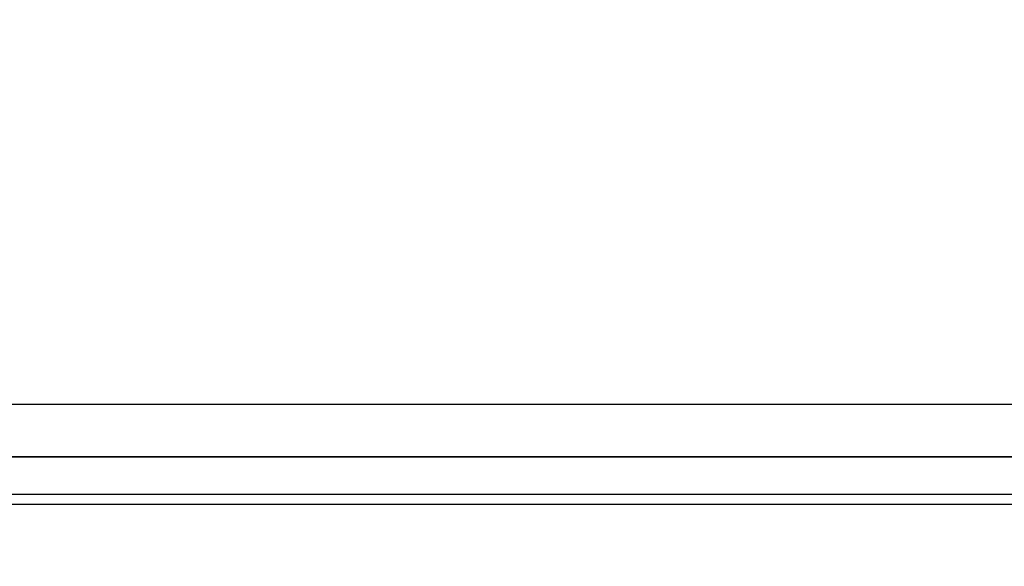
# Model space of a CAD drawing. Header units: millimetres. Extents: x -3.03 to 0.78, y -0.23 to 0.59.
# Tile 56 of 165: x 0.1457 to 0.1925, y 0.1472 to 0.1732. Entities that reach past the tile are written whole.
import ezdxf

# ---------------------------------------------------------------- set-up
doc = ezdxf.new("R2010")
doc.units = ezdxf.units.MM

msp = doc.modelspace()

# ---------------------------------------------------------------- linework, layer by layer
at = {"color": 7, "linetype": 'Continuous', "lineweight": 25}
for p, q in [((0.092219, 0.154942), (0.224181, 0.154942)), ((0.100404, 0.15243), (0.216009, 0.15243)), ((0.09134, 0.150664), (0.225064, 0.150664)), ((0.225064, 0.15016), (0.091336, 0.15016))]:
    msp.add_line(p, q, dxfattribs=at)
for points, knots in [([(0.2275955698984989, 0.155887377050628), (0.2276096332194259, 0.1563310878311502), (0.2275904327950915, 0.1567746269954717), (0.2275848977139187, 0.1576618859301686), (0.2275862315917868, 0.1581055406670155), (0.2275850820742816, 0.1594364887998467), (0.2275844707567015, 0.1603238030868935), (0.2275820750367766, 0.1629857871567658), (0.2275800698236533, 0.1647604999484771), (0.227575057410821, 0.1700848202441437), (0.2275719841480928, 0.1736343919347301), (0.2275627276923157, 0.1842829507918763), (0.227556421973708, 0.1913821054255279), (0.227535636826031, 0.2126776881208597), (0.2275221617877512, 0.2268694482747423), (0.2275086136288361, 0.2428216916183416), (0.2275067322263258, 0.2445939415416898), (0.2275035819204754, 0.2472519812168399), (0.2275027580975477, 0.2481379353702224), (0.2275016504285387, 0.2499097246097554), (0.2275010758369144, 0.2507955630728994), (0.2274937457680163, 0.2521243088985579), (0.2274920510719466, 0.2525672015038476), (0.2274971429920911, 0.2532314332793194), (0.2275037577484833, 0.2534536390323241), (0.2274764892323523, 0.2538934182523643), (0.2274374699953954, 0.2541104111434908), (0.2273039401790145, 0.2545352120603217), (0.2272136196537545, 0.2547353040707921), (0.2269914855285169, 0.2551138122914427), (0.226857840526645, 0.2552935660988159), (0.2264115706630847, 0.2557759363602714), (0.2260424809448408, 0.2560310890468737), (0.2254418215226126, 0.256281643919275), (0.2252305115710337, 0.2563453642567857), (0.2248022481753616, 0.2564200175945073), (0.2245839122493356, 0.2564307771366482), (0.2239314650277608, 0.2564709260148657), (0.2234963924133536, 0.2564989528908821), (0.2221908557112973, 0.25658690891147), (0.221319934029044, 0.2566484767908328), (0.2187045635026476, 0.2568192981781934), (0.2169580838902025, 0.2569258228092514), (0.213459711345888, 0.257131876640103), (0.2117078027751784, 0.2572302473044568), (0.2064451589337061, 0.2575113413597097), (0.2029271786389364, 0.2576800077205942), (0.1923505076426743, 0.2581300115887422), (0.1852691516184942, 0.2583573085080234), (0.1710774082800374, 0.2586550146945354), (0.1639658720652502, 0.2587248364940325), (0.1497494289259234, 0.2587050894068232), (0.1426403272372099, 0.258612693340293), (0.1284557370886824, 0.2582752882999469), (0.1213803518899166, 0.2580320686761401), (0.1108152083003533, 0.2575553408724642), (0.1073017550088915, 0.2573774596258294), (0.1020464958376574, 0.2570822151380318), (0.1002975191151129, 0.2569794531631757), (0.0968054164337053, 0.2567593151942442), (0.0950623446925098, 0.2566408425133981), (0.0928864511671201, 0.2564984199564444), (0.0924514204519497, 0.2564702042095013), (0.0917990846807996, 0.2564285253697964), (0.0915806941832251, 0.2564160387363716), (0.0911554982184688, 0.2563402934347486), (0.090948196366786, 0.2562798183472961), (0.0905448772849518, 0.2561106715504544), (0.0903525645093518, 0.2560036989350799), (0.0899978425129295, 0.255752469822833), (0.0898321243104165, 0.2556052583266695), (0.0895365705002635, 0.2552776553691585), (0.0894080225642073, 0.2550999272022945), (0.0891888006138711, 0.2547170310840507), (0.0890988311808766, 0.2545114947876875), (0.0889680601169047, 0.2540920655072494), (0.0889255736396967, 0.253874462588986), (0.0889013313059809, 0.2535412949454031), (0.0889006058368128, 0.2534299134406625), (0.0889015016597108, 0.2532072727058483), (0.0889022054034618, 0.2530959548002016), (0.0889039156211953, 0.2525393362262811), (0.0889027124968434, 0.2520939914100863), (0.0888984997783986, 0.2507579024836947), (0.0888984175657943, 0.24986714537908), (0.0888950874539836, 0.2454130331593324), (0.088890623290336, 0.2418487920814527), (0.0888742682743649, 0.2240236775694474), (0.0888613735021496, 0.2097508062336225), (0.0888415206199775, 0.1883362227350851), (0.0888352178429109, 0.1811972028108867), (0.0888253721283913, 0.170489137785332), (0.0888221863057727, 0.1669197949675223), (0.088816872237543, 0.1615662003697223), (0.0888148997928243, 0.1597817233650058), (0.0888135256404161, 0.1575511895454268), (0.0888129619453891, 0.1571050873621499), (0.088812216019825, 0.156435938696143), (0.0888125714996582, 0.1562128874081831), (0.0888110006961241, 0.1557667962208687), (0.088819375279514, 0.1555447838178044), (0.0888699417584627, 0.1551071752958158), (0.088909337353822, 0.1548908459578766), (0.0890163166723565, 0.1544631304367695), (0.089084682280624, 0.1542500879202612), (0.0893306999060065, 0.1536341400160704), (0.0895455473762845, 0.1532528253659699), (0.0898247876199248, 0.1529086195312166)], [0, 0, 0, 0, 0.0039062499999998, 0.0039062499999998, 0.0078124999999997, 0.0078124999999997, 0.0156249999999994, 0.0156249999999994, 0.0312499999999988, 0.0312499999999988, 0.0624999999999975, 0.0624999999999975, 0.124999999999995, 0.124999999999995, 0.2499999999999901, 0.2499999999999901, 0.2656249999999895, 0.2656249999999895, 0.2734374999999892, 0.2734374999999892, 0.2812499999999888, 0.2812499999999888, 0.2851562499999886, 0.2851562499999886, 0.2871093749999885, 0.2871093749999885, 0.2890624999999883, 0.2890624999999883, 0.2910156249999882, 0.2910156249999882, 0.2929687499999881, 0.2929687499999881, 0.2968749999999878, 0.2968749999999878, 0.2988281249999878, 0.2988281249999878, 0.3007812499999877, 0.3007812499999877, 0.3046874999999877, 0.3046874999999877, 0.3124999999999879, 0.3124999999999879, 0.3281249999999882, 0.3281249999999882, 0.3437499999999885, 0.3437499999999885, 0.3749999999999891, 0.3749999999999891, 0.4374999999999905, 0.4374999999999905, 0.4999999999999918, 0.4999999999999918, 0.5624999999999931, 0.5624999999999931, 0.6249999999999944, 0.6249999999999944, 0.6562499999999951, 0.6562499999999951, 0.6718749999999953, 0.6718749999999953, 0.6874999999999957, 0.6874999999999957, 0.6914062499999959, 0.6914062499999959, 0.6933593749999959, 0.6933593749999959, 0.6953124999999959, 0.6953124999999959, 0.697265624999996, 0.697265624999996, 0.699218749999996, 0.699218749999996, 0.701171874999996, 0.701171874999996, 0.703124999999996, 0.703124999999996, 0.7050781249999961, 0.7050781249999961, 0.706054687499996, 0.706054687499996, 0.707031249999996, 0.707031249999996, 0.7109374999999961, 0.7109374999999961, 0.7187499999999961, 0.7187499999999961, 0.7499999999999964, 0.7499999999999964, 0.8749999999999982, 0.8749999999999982, 0.9374999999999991, 0.9374999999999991, 0.9687499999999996, 0.9687499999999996, 0.9843749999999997, 0.9843749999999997, 0.9882812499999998, 0.9882812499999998, 0.9902343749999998, 0.9902343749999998, 0.9921874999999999, 0.9921874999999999, 0.9941406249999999, 0.9941406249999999, 0.9960937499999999, 0.9960937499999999, 1, 1, 1, 1]), ([(0.1150824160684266, 0.0925874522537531), (0.1150823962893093, 0.092587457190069), (0.115082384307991, 0.0925874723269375), (0.1150823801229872, 0.0925874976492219), (0.0977766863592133, 0.1972993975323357), (0.1968723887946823, 0.0721749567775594), (0.1150824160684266, 0.0925874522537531)], [0, 0, 0, 0, 2.9019377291e-06, 2.9019377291e-06, 2.9019377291e-06, 2.9598412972e-06, 2.9598412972e-06, 2.9598412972e-06, 2.9598412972e-06]), ([(0.2240361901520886, 0.154928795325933), (0.2020919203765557, 0.1549234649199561), (0.18014649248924, 0.1549189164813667), (0.1362536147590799, 0.1549189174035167), (0.1143081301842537, 0.1549234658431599), (0.0923638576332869, 0.1549287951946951)], [0, 0, 0, 0, 0.5, 0.5, 1, 1, 1, 1]), ([(0.2160084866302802, 0.1524298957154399), (0.2111916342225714, 0.15243042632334), (0.2063747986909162, 0.1524313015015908), (0.1967411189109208, 0.1524328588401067), (0.1919242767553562, 0.152433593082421), (0.1774737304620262, 0.1524354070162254), (0.1678400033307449, 0.1524360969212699), (0.1485725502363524, 0.1524360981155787), (0.138938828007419, 0.152435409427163), (0.124488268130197, 0.152433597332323), (0.1196714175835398, 0.1524328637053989), (0.1100377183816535, 0.15243130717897), (0.1052208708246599, 0.1524304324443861), (0.100404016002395, 0.152429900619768)], [0, 0, 0, 0, 0.125, 0.125, 0.2499999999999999, 0.2499999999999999, 0.5, 0.5, 0.75, 0.75, 0.875, 0.875, 1, 1, 1, 1])]:
    msp.add_open_spline(points, degree=3, knots=knots, dxfattribs=at)

doc.saveas('drawing.dxf')
